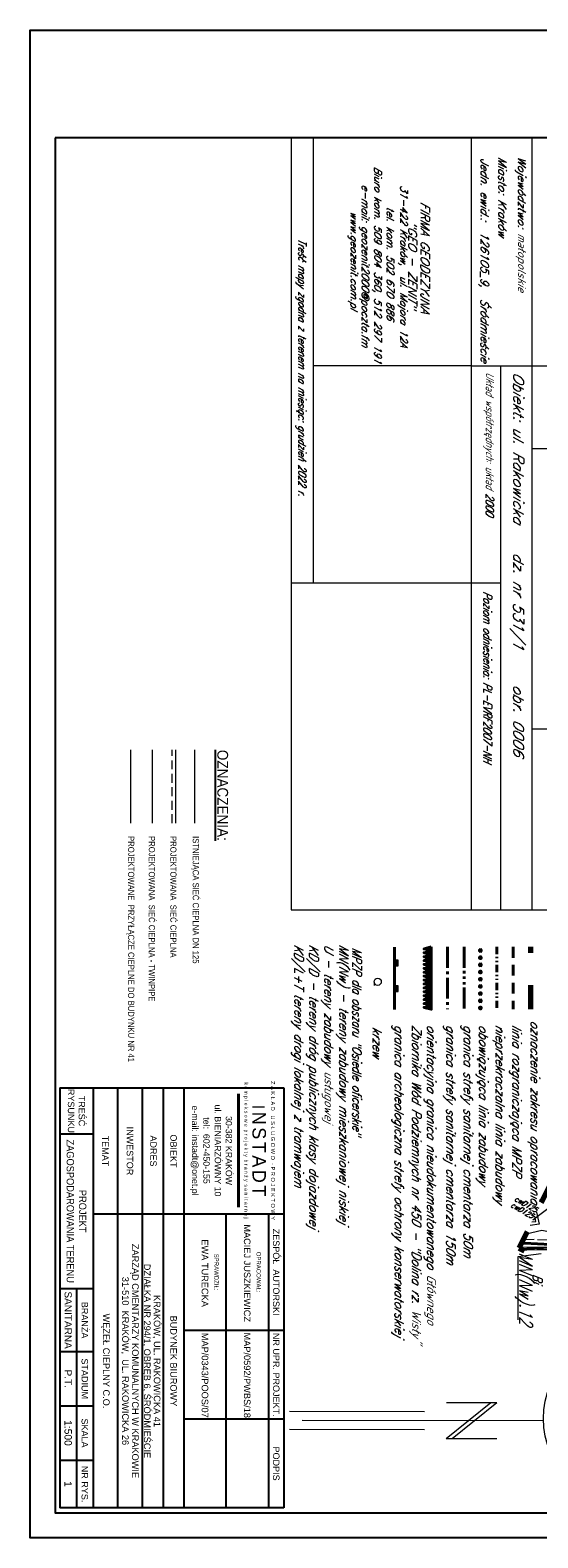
# Model space of a CAD drawing. Header units: millimetres. Extents: x -9598 to -9388, y -264557 to -264347.
# Tile 1 of 44: x -9598 to -9527, y -264557 to -264347. Entities that reach past the tile are written whole.
import ezdxf
from ezdxf.enums import TextEntityAlignment as Align

# ---------------------------------------------------------------- set-up
doc = ezdxf.new("R2010")
doc.units = ezdxf.units.MM
for name, pattern in [('DASHED2', [0.375, 0.25, -0.125]), ('Rakowicka 531_1 wstępna wersja$0$DGN Style 5', [7.845798, 3.362485, -4.483313]), ('Rakowicka 531_1 wstępna wersja$0$KTJZ01-500', [2, 1.5, -0.5]), ('Rakowicka 531_1 wstępna wersja$0$KTPL01-500', [2, 1.5, -0.5])]:
    doc.linetypes.add(name, pattern=pattern)
doc.layers.get('0').update_dxf_attribs({"color": 20, "lineweight": 35})
for name, color, linetype, lineweight in [('-- CO_p', 51, 'DASHED2', 9), ('-- CO_z', 51, 'Continuous', 9), ('Rakowicka 531_1 wstępna wersja$0$EGBA01', 250, 'Continuous', 0), ('Rakowicka 531_1 wstępna wersja$0$EGBD03', 250, 'Continuous', 0), ('Rakowicka 531_1 wstępna wersja$0$EGBU01', 250, 'Continuous', 0), ('Rakowicka 531_1 wstępna wersja$0$EPGPO_216', 7, 'Continuous', 0), ('Rakowicka 531_1 wstępna wersja$0$EPUPZ_251', 7, 'Continuous', 0), ('Rakowicka 531_1 wstępna wersja$0$GSSIMO', 250, 'Continuous', 13), ('Rakowicka 531_1 wstępna wersja$0$KTJZ01', 250, 'Continuous', 0), ('Rakowicka 531_1 wstępna wersja$0$KTOK05_01', 250, 'Continuous', 0), ('Rakowicka 531_1 wstępna wersja$0$KTPL01', 250, 'Continuous', 0), ('Rakowicka 531_1 wstępna wersja$0$OBOO03_02', 250, 'Continuous', 0), ('Rakowicka 531_1 wstępna wersja$0$OBOP03', 250, 'Continuous', 0), ('Rakowicka 531_1 wstępna wersja$0$Opisy', 8, 'Continuous', 0), ('Rakowicka 531_1 wstępna wersja$0$PRGG04', 250, 'Continuous', 0), ('Rakowicka 531_1 wstępna wersja$0$PRGW02', 250, 'Continuous', 0), ('Rakowicka 531_1 wstępna wersja$0$SUPC_01', 250, 'Continuous', 0), ('Rakowicka 531_1 wstępna wersja$0$SUPK_01', 250, 'Continuous', 0), ('Rakowicka 531_1 wstępna wersja$0$SUPT_01', 250, 'Continuous', 0), ('Rakowicka 531_1 wstępna wersja$0$Warstwa 2', 250, 'Continuous', 0)]:
    doc.layers.add(name, color=color, linetype=linetype, lineweight=lineweight)
doc.layers.add('-- RAMKA', color=11, linetype='Continuous')
doc.layers.add('TABELKA_T$0$-- RAMKA', color=11, linetype='Continuous')
doc.layers.add('GULCPI', color=7, linetype='Continuous', lineweight=18, true_color=0xd200d2)
doc.layers.add('Rakowicka 531_1 wstępna wersja$0$GEPPGD', color=7, linetype='Continuous', lineweight=13, true_color=0x008000)
doc.styles.add('A', font='arial.ttf', dxfattribs={"width": 0.9})
doc.styles.add('INSTADT', font='arial.ttf', dxfattribs={"width": 0.9})
doc.styles.add('Rakowicka 531_1 wstępna wersja$0$ITALIC_1250', font='ITALIC_1250.shx', dxfattribs={"oblique": 15})
doc.styles.add('Rakowicka 531_1 wstępna wersja$0$Style-ITALIC_1250 I 0.20944', font='ITALIC_1250.shx', dxfattribs={"oblique": 12})
doc.styles.add('Rakowicka 531_1 wstępna wersja$0$Style-ITALIC_1250 I 0.26180', font='ITALIC_1250.shx', dxfattribs={"oblique": 14.999978})
doc.styles.add('Rakowicka 531_1 wstępna wersja$0$Style-ITALIC_1250_1', font='ITALIC_1250.shx')
doc.styles.add('Rakowicka 531_1 wstępna wersja$0$Style-ITALIC_1250_2', font='ITALIC_1250.shx')
doc.styles.add('TABELKA_T$0$ARIAL', font='arial.ttf')
doc.styles.add('TABELKA_T$0$ARIAL_INSTADT', font='arial.ttf')
doc.styles.add('TABELKA_T$0$ARIAL_MAC', font='arial.ttf', dxfattribs={"width": 0.8})
doc.styles.add('TABELKA_T$0$INSTADT_SANIT', font='CEBERTR.TTF')

# ---------------------------------------------------------------- blocks, each defined once
blk = doc.blocks.new('TABELKA_T')
at = {"layer": 'TABELKA_T$0$-- RAMKA', "ltscale": 0.1}
for p, q in [((-1183.3, 13.3), (-1183.3, 637.7)), ((-1183.3, 637.7), (-13.3, 637.7)), ((-832.3, 105.9), (-832.3, 637.7)), ((-508.3, 359.2), (-508.3, 637.7)), ((-260.8, 637.7), (-260.8, 359.2)), ((-13.3, 637.7), (-13.3, 13.3)), ((-832.3, 594.5), (-13.3, 594.5)), ((-850.9, 512.9), (-1167.1, 512.9)), ((-850.9, 510.4), (-1167.1, 510.4)), ((-13.3, 476.8), (-832.3, 476.8)), ((-1183.3, 359.2), (-13.3, 359.2)), ((-1183.3, 301), (-13.3, 301)), ((-1183.3, 242.7), (-13.3, 242.7)), ((-1183.3, 174.3), (-13.3, 174.3)), ((-1183.3, 105.9), (-13.3, 105.9)), ((-1055.4, 13.3), (-1055.4, 105.9)), ((-624.3, 13.3), (-624.3, 105.9)), ((-448.9, 13.3), (-448.9, 105.9)), ((-297.7, 13.3), (-297.7, 105.9)), ((-146.5, 13.3), (-146.5, 105.9)), ((-624.3, 59.6), (-13.3, 59.6)), ((-1183.3, 13.3), (-13.3, 13.3))]:
    blk.add_line(p, q, dxfattribs=at)
at = {"layer": 'TABELKA_T$0$-- RAMKA', "ltscale": 0.1, "style": 'TABELKA_T$0$ARIAL_INSTADT'}
for s, p in [('ul. BIENIARZÓWNY 10', (-1009, 444.9)), ('30-382 KRAKÓW', (-1009, 475.5)), ('tel:  602-450-155', (-1009, 413.2)), ('e-mail: instadt@onet.pl', (-1009, 381.4))]:
    blk.add_text(s, height=17.55, dxfattribs=at).set_placement(p, align=Align.CENTER)
at = {"layer": 'TABELKA_T$0$-- RAMKA', "ltscale": 0.1, "attachment_point": 5}
for s, insert, char_height, style in [('{\\fArial|b0|i0|c238|p34;Z A K Ł A D   U S Ł U G O W O  - P R O J E K T O W Y\\P\\P\\P\\P\\H0.8889x;k o m p l e k s o w e  p r o j e k t y  b r a n ż y  s a n i t a r n e j}', (-1009, 568.5), 11.25, 'TABELKA_T$0$ARIAL_MAC'), ('{\\W1;ZESPÓŁ  AUTORSKI}', (-670.3, 616.1), 18, 'TABELKA_T$0$ARIAL'), ('{\\fArial|b0|i0|c238|p34;\\W1;NR UPR. PROJEKT.}', (-384.5, 616.1), 18, 'TABELKA_T$0$ARIAL'), ('{\\fArial|b0|i0|c238|p34;\\W1;PODPIS}', (-137, 616.1), 18, 'TABELKA_T$0$ARIAL'), ('I{\\H0.5556x; \\H2x;N\\H0.5x; \\H2x;S\\H0.5x; \\H2x;T\\H0.5x; \\H2x;A\\H0.5x; \\H2x;D\\H0.5x; \\H2x;T}', (-1009, 568.5), 33.75, 'TABELKA_T$0$INSTADT_SANIT'), ('{\\fArial|b0|i0|c238|p32;OPRACOWAŁ:}', (-670.3, 567.2), 12, 'TABELKA_T$0$ARIAL'), ('MAP/0592/PWBS/18', (-383, 535.1), 18.36, 'TABELKA_T$0$ARIAL_INSTADT'), ('{\\fArial|b0|i0|c238|p32;MACIEJ JUSZKIEWICZ}', (-667.4, 535.1), 18.36, 'TABELKA_T$0$ARIAL'), ('{\\fArial|b0|i0|c238|p32;EWA TURECKA}', (-667.4, 417.4), 18.36, 'TABELKA_T$0$ARIAL'), ('{\\fArial|b0|i0|c238|p32;SPRAWDZIŁ:}', (-670.3, 449.6), 12, 'TABELKA_T$0$ARIAL'), ('MAP/0343/POOS/07', (-383, 417.5), 18.36, 'TABELKA_T$0$ARIAL_INSTADT'), ('{\\W1;OBIEKT}', (-1007.8, 330.1), 18, 'TABELKA_T$0$ARIAL'), ('{\\fArial|b0|i0|c238|p34;\\W1;ADRES}', (-1007.8, 273.9), 18, 'TABELKA_T$0$ARIAL'), ('{\\fArial|b0|i0|c238|p34;\\W1;INWESTOR}', (-1007.8, 208.5), 18, 'TABELKA_T$0$ARIAL'), ('{\\fArial|b0|i0|c238|p34;\\W1;TEMAT}', (-1007.8, 140.1), 18, 'TABELKA_T$0$ARIAL'), ('{\\fArial|b0|i0|c238|p34;\\W1;TREŚĆ\\PRYSUNKU}', (-1119.3, 59.6), 18, 'TABELKA_T$0$ARIAL'), ('{\\fArial|b0|i0|c238|p34;\\W1;BRANŻA}', (-536.6, 82.7), 18, 'TABELKA_T$0$ARIAL'), ('{\\fArial|b0|i0|c238|p34;\\W1;STADIUM}', (-373.3, 82.7), 18, 'TABELKA_T$0$ARIAL'), ('{\\fArial|b0|i0|c238|p34;\\W1;SKALA}', (-222.1, 82.7), 18, 'TABELKA_T$0$ARIAL'), ('{\\fArial|b0|i0|c238|p34;\\W1;NR RYS.}', (-79.9, 82.7), 18, 'TABELKA_T$0$ARIAL'), ('{\\W1;SANITARNA}', (-536.6, 36.4), 20, 'TABELKA_T$0$ARIAL'), ('P.T.', (-373.3, 36.4), 20, 'TABELKA_T$0$ARIAL')]:
    blk.add_mtext(s, dxfattribs=dict(at, insert=insert, char_height=char_height, style=style))
at = {"layer": 'TABELKA_T$0$-- RAMKA', "ltscale": 0.1, "attachment_point": 5, "style": 'TABELKA_T$0$ARIAL_INSTADT'}
for s, insert, char_height, line_spacing_factor in [('{\\H0.864x;BUDYNEK BIUROWY}', (-422.8, 330.1), 21.171, 0.95), ('KRAKÓW, UL. RAKOWICKA 41\\PDZIAŁKA NR 294/1, OBRĘB 6, ŚRÓDMIEŚCIE{\\H1.5048x; }', (-422.8, 267.8), 18.36, 0.9), ('ZARZĄD CMENTARZY KOMUNALNYCH W KRAKOWIE\\P31-510  KRAKÓW,  UL. RAKOWICKA 26', (-422.8, 208.2), 18.36, 0.9), ('{\\H0.864x;WĘZEŁ CIEPLNY C.O.}', (-422.8, 140.1), 21.171, 0.95)]:
    blk.add_mtext(s, dxfattribs=dict(at, insert=insert, char_height=char_height, line_spacing_factor=line_spacing_factor))
blk = doc.blocks.new('Rakowicka 531_1 wstępna wersja$0$GSSIMO1')
at = {"color": 0, "flags": 128}
for points in [[(-8.125, -2.5), (1.875, 2.5)], [(-1.875, -2.5), (8.125, 2.5)]]:
    blk.add_lwpolyline(points, dxfattribs=at)
blk = doc.blocks.new('*U172')
at = {"layer": 'Rakowicka 531_1 wstępna wersja$0$Warstwa 2', "color": 250, "linetype": 'Continuous', "lineweight": 13}
blk.add_line((0, -0.5), (0.5, -0.5), dxfattribs=at)
blk.add_circle((0, 0), 0.5, dxfattribs=at)
blk = doc.blocks.new('*U173')
at = {"layer": 'Rakowicka 531_1 wstępna wersja$0$Opisy', "color": 250, "linetype": 'Continuous', "lineweight": 13}
for p, q in [((1, 843.4), (63.6, 492.8)), ((2, 337.2), (1, 843.4)), ((63.6, 492.8), (-55.4, 492.8)), ((45.8, 478.1), (-37.5, 478.1)), ((5.9, -144), (5.5, -807.9)), ((-43.7, -272.5), (-43.8, -411.3)), ((-43.7, -272.5), (55.3, -395.7)), ((-43.7, -289), (55.3, -411.4)), ((55.4, -272.6), (55.3, -411.4)), ((-19.1, -471.7), (-19.3, -843.4)), ((30.5, -471.7), (30.3, -843.4))]:
    blk.add_line(p, q, dxfattribs=at)
blk.add_circle((0, 96.6), 240.6, dxfattribs=at)
blk = doc.blocks.new('Rakowicka 531_1 wstępna wersja')
at = {"layer": 'Rakowicka 531_1 wstępna wersja$0$EGBA01', "linetype": 'Continuous', "lineweight": 40}
h = blk.add_hatch(color=8, dxfattribs=at)
edge = h.paths.add_edge_path()
edge.add_arc((7425367.96, 5549001.25), 0.125, 0, 360)
h = blk.add_hatch(color=8, dxfattribs=at)
edge = h.paths.add_edge_path()
edge.add_arc((7425368.96, 5549001.25), 0.125, 0, 360)
h = blk.add_hatch(color=8, dxfattribs=at)
edge = h.paths.add_edge_path()
edge.add_arc((7425369.96, 5549001.25), 0.125, 0, 360)
h = blk.add_hatch(color=8, dxfattribs=at)
edge = h.paths.add_edge_path()
edge.add_arc((7425370.96, 5549001.25), 0.125, 0, 360)
h = blk.add_hatch(color=8, dxfattribs=at)
edge = h.paths.add_edge_path()
edge.add_arc((7425371.96, 5549001.25), 0.125, 0, 360)
h = blk.add_hatch(color=8, dxfattribs=at)
edge = h.paths.add_edge_path()
edge.add_arc((7425372.96, 5549001.25), 0.125, 0, 360)
h = blk.add_hatch(color=8, dxfattribs=at)
edge = h.paths.add_edge_path()
edge.add_arc((7425373.96, 5549001.25), 0.125, 0, 360)
h = blk.add_hatch(color=8, dxfattribs=at)
edge = h.paths.add_edge_path()
edge.add_arc((7425374.96, 5549001.25), 0.125, 0, 360)
h = blk.add_hatch(color=8, dxfattribs=at)
edge = h.paths.add_edge_path()
edge.add_arc((7425375.96, 5549001.25), 0.125, 0, 360)
at = {"layer": 'Rakowicka 531_1 wstępna wersja$0$EGBA01', "color": 8, "linetype": 'Continuous', "lineweight": 40}
for centre in [(7425367.96, 5549001.25), (7425368.96, 5549001.25), (7425369.96, 5549001.25), (7425370.96, 5549001.25), (7425371.96, 5549001.25), (7425372.96, 5549001.25), (7425373.96, 5549001.25), (7425374.96, 5549001.25), (7425375.96, 5549001.25)]:
    blk.add_circle(centre, 0.125, dxfattribs=at)
at = {"layer": 'Rakowicka 531_1 wstępna wersja$0$EGBD03', "color": 96, "linetype": 'Continuous', "lineweight": 13, "flags": 128}
for points in [[(7425398.14, 5549012.18), (7425402.04, 5549020.24), (7425408.86, 5549016.72), (7425409.61, 5549006.99)], [(7425409.61, 5549006.99), (7425408.86, 5549016.72), (7425413.5, 5549014.56)]]:
    blk.add_lwpolyline(points, dxfattribs=at)
at = {"layer": 'Rakowicka 531_1 wstępna wersja$0$EPGPO_216', "color": 8, "linetype": 'Continuous', "lineweight": 40}
for p, q in [((7425409.61, 5549006.99), (7425409.49, 5549008.48)), ((7425367.46, 5549005.83), (7425368.96, 5549005.83)), ((7425369.96, 5549005.83), (7425371.46, 5549005.83)), ((7425372.46, 5549005.83), (7425373.96, 5549005.83)), ((7425374.96, 5549005.83), (7425376.15, 5549005.83))]:
    blk.add_line(p, q, dxfattribs=at)
at = {"layer": 'Rakowicka 531_1 wstępna wersja$0$EPGPO_216', "color": 8, "linetype": 'Continuous', "lineweight": 13, "flags": 128}
blk.add_lwpolyline([(7425419.39, 5549006.51), (7425410.58, 5549006.51), (7425410.14, 5549009.7)], dxfattribs=at)
at = {"layer": 'Rakowicka 531_1 wstępna wersja$0$EPUPZ_251', "color": 8, "linetype": 'Continuous', "lineweight": 40}
for p, q in [((7425367.46, 5549003.54), (7425368.46, 5549003.54)), ((7425368.86, 5549003.54), (7425369.03, 5549003.54)), ((7425369.38, 5549003.54), (7425369.56, 5549003.54)), ((7425369.96, 5549003.54), (7425370.96, 5549003.54)), ((7425371.36, 5549003.54), (7425371.53, 5549003.54)), ((7425371.88, 5549003.54), (7425372.06, 5549003.54)), ((7425372.46, 5549003.54), (7425373.46, 5549003.54)), ((7425373.86, 5549003.54), (7425374.03, 5549003.54)), ((7425374.38, 5549003.54), (7425374.56, 5549003.54)), ((7425374.96, 5549003.54), (7425375.96, 5549003.54))]:
    blk.add_line(p, q, dxfattribs=at)
at = {"layer": 'Rakowicka 531_1 wstępna wersja$0$GEPPGD', "color": 250, "linetype": 'Rakowicka 531_1 wstępna wersja$0$DGN Style 5', "lineweight": 70, "flags": 128}
blk.add_lwpolyline([(7425284.96, 5549147.04), (7425252.6, 5549083.92), (7425409.42, 5549006.62), (7425423.14, 5549033.31), (7425330.22, 5549078.94), (7425348.52, 5549115.33), (7425284.96, 5549147.04)], close=True, dxfattribs=at)
at = {"layer": 'Rakowicka 531_1 wstępna wersja$0$GSSIMO', "color": 250, "linetype": 'Continuous', "lineweight": 13, "flags": 128}
blk.add_lwpolyline([(7425409.63, 5549007.04), (7425409.57, 5549016.61), (7425409.27, 5549016.61), (7425409.34, 5549006.66)], dxfattribs=at)
at = {"layer": 'Rakowicka 531_1 wstępna wersja$0$KTJZ01', "color": 250, "linetype": 'Rakowicka 531_1 wstępna wersja$0$KTJZ01-500', "lineweight": 13, "flags": 128}
blk.add_lwpolyline([(7425408.2, 5549007.22), (7425408.18, 5549008.8), (7425408.51, 5549015.61), (7425405.18, 5549017.48), (7425400.68, 5549019.75), (7425401.55, 5549020.59), (7425394.96, 5549023.88), (7425390.04, 5549026.39)], dxfattribs=at)
at = {"layer": 'Rakowicka 531_1 wstępna wersja$0$KTOK05_01', "color": 250, "linetype": 'Continuous', "lineweight": 40, "flags": 128}
blk.add_lwpolyline([(7425408.71, 5549006.97), (7425408.7, 5549007.41), (7425409.19, 5549016.46)], dxfattribs=at)
at = {"layer": 'Rakowicka 531_1 wstępna wersja$0$KTPL01', "color": 250, "linetype": 'Rakowicka 531_1 wstępna wersja$0$KTPL01-500', "lineweight": 13, "flags": 128}
blk.add_lwpolyline([(7425409.57, 5549016.61), (7425409.63, 5549007.04)], dxfattribs=at)
at = {"layer": 'Rakowicka 531_1 wstępna wersja$0$OBOO03_02', "color": 8, "linetype": 'Continuous', "lineweight": 40}
blk.add_line((7425367.49, 5548989.31), (7425376.18, 5548989.31), dxfattribs=at)
at = {"layer": 'Rakowicka 531_1 wstępna wersja$0$OBOO03_02', "color": 8, "linetype": 'Continuous', "lineweight": 0, "flags": 128}
for points in [[(7425369.29, 5548989.31), (7425370.09, 5548989.31), (7425370.09, 5548989.81), (7425369.29, 5548989.81), (7425369.29, 5548989.31)], [(7425372.89, 5548989.31), (7425373.69, 5548989.31), (7425373.69, 5548989.81), (7425372.89, 5548989.81), (7425372.89, 5548989.31)]]:
    blk.add_lwpolyline(points, close=True, dxfattribs=at)
at = {"layer": 'Rakowicka 531_1 wstępna wersja$0$OBOO03_02', "color": 8, "linetype": 'Continuous', "lineweight": 0}
for points in [[(7425369.29, 5548989.31), (7425370.09, 5548989.31), (7425369.29, 5548989.81), (7425370.09, 5548989.81)], [(7425372.89, 5548989.31), (7425373.69, 5548989.31), (7425372.89, 5548989.81), (7425373.69, 5548989.81)]]:
    blk.add_solid(points, dxfattribs=at)
at = {"layer": 'Rakowicka 531_1 wstępna wersja$0$OBOP03', "color": 8, "linetype": 'Continuous', "lineweight": 40, "flags": 128}
for points in [[(7425367.46, 5548994.4), (7425367.73, 5548993.4), (7425368, 5548994.4), (7425367.46, 5548994.4)], [(7425367.59, 5548994.4), (7425367.73, 5548993.9), (7425367.88, 5548994.4)], [(7425368, 5548994.4), (7425368.28, 5548993.4), (7425368.55, 5548994.4), (7425368, 5548994.4)], [(7425368.13, 5548994.4), (7425368.28, 5548993.9), (7425368.42, 5548994.4)], [(7425368.55, 5548994.4), (7425368.82, 5548993.4), (7425369.09, 5548994.4), (7425368.55, 5548994.4)], [(7425368.67, 5548994.4), (7425368.82, 5548993.9), (7425368.96, 5548994.4)], [(7425369.09, 5548994.4), (7425369.36, 5548993.4), (7425369.63, 5548994.4), (7425369.09, 5548994.4)], [(7425369.22, 5548994.4), (7425369.36, 5548993.9), (7425369.51, 5548994.4)], [(7425369.63, 5548994.4), (7425369.9, 5548993.4), (7425370.18, 5548994.4), (7425369.63, 5548994.4)], [(7425369.76, 5548994.4), (7425369.9, 5548993.9), (7425370.05, 5548994.4)], [(7425370.18, 5548994.4), (7425370.45, 5548993.4), (7425370.72, 5548994.4), (7425370.18, 5548994.4)], [(7425370.3, 5548994.4), (7425370.45, 5548993.9), (7425370.59, 5548994.4)], [(7425370.72, 5548994.4), (7425370.99, 5548993.4), (7425371.26, 5548994.4), (7425370.72, 5548994.4)], [(7425370.85, 5548994.4), (7425370.99, 5548993.9), (7425371.14, 5548994.4)], [(7425371.26, 5548994.4), (7425371.53, 5548993.4), (7425371.81, 5548994.4), (7425371.26, 5548994.4)], [(7425371.39, 5548994.4), (7425371.53, 5548993.9), (7425371.68, 5548994.4)], [(7425371.81, 5548994.4), (7425372.08, 5548993.4), (7425372.35, 5548994.4), (7425371.81, 5548994.4)], [(7425371.93, 5548994.4), (7425372.08, 5548993.9), (7425372.22, 5548994.4)], [(7425372.35, 5548994.4), (7425372.62, 5548993.4), (7425372.89, 5548994.4), (7425372.35, 5548994.4)], [(7425372.47, 5548994.4), (7425372.62, 5548993.9), (7425372.76, 5548994.4)], [(7425372.89, 5548994.4), (7425373.16, 5548993.4), (7425373.43, 5548994.4), (7425372.89, 5548994.4)], [(7425373.02, 5548994.4), (7425373.16, 5548993.9), (7425373.31, 5548994.4)], [(7425373.43, 5548994.4), (7425373.71, 5548993.4), (7425373.98, 5548994.4), (7425373.43, 5548994.4)], [(7425373.56, 5548994.4), (7425373.71, 5548993.9), (7425373.85, 5548994.4)], [(7425373.98, 5548994.4), (7425374.25, 5548993.4), (7425374.52, 5548994.4), (7425373.98, 5548994.4)], [(7425374.1, 5548994.4), (7425374.25, 5548993.9), (7425374.39, 5548994.4)], [(7425374.52, 5548994.4), (7425374.79, 5548993.4), (7425375.06, 5548994.4), (7425374.52, 5548994.4)], [(7425374.65, 5548994.4), (7425374.79, 5548993.9), (7425374.94, 5548994.4)], [(7425375.06, 5548994.4), (7425375.34, 5548993.4), (7425375.61, 5548994.4), (7425375.06, 5548994.4)], [(7425375.19, 5548994.4), (7425375.34, 5548993.9), (7425375.48, 5548994.4)], [(7425375.61, 5548994.4), (7425375.88, 5548993.4), (7425376.15, 5548994.4), (7425375.61, 5548994.4)], [(7425375.73, 5548994.4), (7425375.88, 5548993.9), (7425376.02, 5548994.4)]]:
    blk.add_lwpolyline(points, dxfattribs=at)
at = {"layer": 'Rakowicka 531_1 wstępna wersja$0$PRGG04', "color": 8, "linetype": 'Continuous', "lineweight": 40}
for p, q in [((7425367.46, 5548998.97), (7425370.36, 5548998.97)), ((7425370.79, 5548998.97), (7425371.14, 5548998.97)), ((7425371.57, 5548998.97), (7425371.92, 5548998.97)), ((7425372.35, 5548998.97), (7425372.7, 5548998.97)), ((7425373.13, 5548998.97), (7425376.03, 5548998.97))]:
    blk.add_line(p, q, dxfattribs=at)
at = {"layer": 'Rakowicka 531_1 wstępna wersja$0$PRGW02', "color": 8, "linetype": 'Continuous', "lineweight": 40}
for p, q in [((7425367.46, 5548996.68), (7425370.36, 5548996.68)), ((7425370.88, 5548996.68), (7425371.23, 5548996.68)), ((7425371.75, 5548996.68), (7425374.65, 5548996.68)), ((7425375.17, 5548996.68), (7425375.52, 5548996.68)), ((7425376.04, 5548996.68), (7425376.15, 5548996.68))]:
    blk.add_line(p, q, dxfattribs=at)
at = {"layer": 'Rakowicka 531_1 wstępna wersja$0$SUPC_01', "color": 212, "linetype": 'Continuous', "lineweight": 13, "flags": 128}
for points in [[(7425404.42, 5549009.09), (7425406.09, 5549009.45), (7425406.24, 5549008.19)], [(7425405.77, 5549008.42), (7425405.7, 5549008.99), (7425404.94, 5549008.83)]]:
    blk.add_lwpolyline(points, dxfattribs=at)
at = {"layer": 'Rakowicka 531_1 wstępna wersja$0$SUPK_01', "color": 36, "linetype": 'Continuous', "lineweight": 13, "flags": 128}
blk.add_lwpolyline([(7425403.04, 5549011.8), (7425405.51, 5549008.55)], dxfattribs=at)
at = {"layer": 'Rakowicka 531_1 wstępna wersja$0$SUPT_01', "color": 30, "linetype": 'Continuous', "lineweight": 13, "flags": 128}
blk.add_lwpolyline([(7425407.42, 5549007.61), (7425406.89, 5549009.83), (7425407.44, 5549012.37)], dxfattribs=at)
at = {"layer": 'Rakowicka 531_1 wstępna wersja$0$Warstwa 2', "color": 250, "linetype": 'Continuous', "lineweight": 0, "ltscale": 0.001}
for p, q in [((7425254.76, 5549020.04), (7425254.76, 5548974.92)), ((7425362.28, 5548974.92), (7425362.28, 5549020.04)), ((7425286.5, 5548999.96), (7425286.5, 5549012.09)), ((7425298.1, 5549012.09), (7425298.1, 5549008.41)), ((7425298.1, 5549012.09), (7425298.1, 5549008.41)), ((7425337.12, 5549012.09), (7425337.12, 5549008.41)), ((7425254.76, 5549008.41), (7425362.28, 5549008.41)), ((7425286.57, 5549004.04), (7425362.28, 5549004.04)), ((7425316.79, 5549004.04), (7425316.79, 5548974.92)), ((7425254.76, 5548999.96), (7425290.03, 5548999.96)), ((7425286.5, 5548999.96), (7425286.5, 5548977.96)), ((7425286.5, 5548999.96), (7425362.28, 5548999.96)), ((7425254.76, 5548977.96), (7425316.79, 5548977.96)), ((7425254.76, 5548974.92), (7425362.28, 5548974.92))]:
    blk.add_line(p, q, dxfattribs=at)
at = {"layer": 'Rakowicka 531_1 wstępna wersja$0$Warstwa 2', "color": 250, "linetype": 'Rakowicka 531_1 wstępna wersja$0$DGN Style 5', "lineweight": 70}
blk.add_line((7425376.15, 5549008.28), (7425367.46, 5549008.28), dxfattribs=at)
at = {"layer": 'Rakowicka 531_1 wstępna wersja$0$GSSIMO', "color": 250, "linetype": 'Continuous', "lineweight": 13, "xscale": 0.1, "yscale": 0.0600083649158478, "zscale": 0.07746506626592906, "rotation": 270.3871276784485}
blk.add_blockref('Rakowicka 531_1 wstępna wersja$0$GSSIMO1', (7425409.48, 5549008.08), dxfattribs=at)
at = {"layer": 'Rakowicka 531_1 wstępna wersja$0$Opisy', "color": 250, "linetype": 'Continuous', "lineweight": 13, "xscale": 0.0506113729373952, "yscale": 0.0506113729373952, "zscale": 0.0506113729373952}
blk.add_blockref('*U173', (7425433.16, 5549017.33), dxfattribs=at)
at = {"layer": 'Rakowicka 531_1 wstępna wersja$0$Warstwa 2', "color": 250, "linetype": 'Continuous', "lineweight": 13}
blk.add_blockref('*U172', (7425372.31, 5548986.95), dxfattribs=at)
at = {"layer": 'Rakowicka 531_1 wstępna wersja$0$EGBU01', "color": 96, "linetype": 'Continuous', "lineweight": 30, "insert": (7425413.03, 5549008.6), "char_height": 1.25, "attachment_point": 7, "rotation": 359.9998, "line_spacing_factor": 0.6, "style": 'Rakowicka 531_1 wstępna wersja$0$Style-ITALIC_1250 I 0.20944'}
blk.add_mtext('\\H1x;\\W0.8;Bi', dxfattribs=at)
at = {"layer": 'Rakowicka 531_1 wstępna wersja$0$EPGPO_216', "color": 8, "linetype": 'Continuous', "lineweight": 30, "style": 'Rakowicka 531_1 wstępna wersja$0$Style-ITALIC_1250 I 0.20944', "oblique": 12, "width": 0.777778}
blk.add_text('MN(Nw).12', height=1.8, dxfattribs=at).set_placement((7425415.04, 5549007.61), align=Align.MIDDLE_CENTER)
at = {"layer": 'Rakowicka 531_1 wstępna wersja$0$SUPC_01', "color": 212, "linetype": 'Continuous', "lineweight": 13, "style": 'Rakowicka 531_1 wstępna wersja$0$Style-ITALIC_1250 I 0.20944', "oblique": 12, "width": 0.8}
for p in [(7425403.29, 5549007.58), (7425404.14, 5549007.06)]:
    blk.add_text('cwD125', height=0.75, rotation=60.2515, dxfattribs=at).set_placement(p, align=Align.MIDDLE_CENTER)
at = {"layer": 'Rakowicka 531_1 wstępna wersja$0$Warstwa 2', "color": 250, "linetype": 'Continuous', "lineweight": 30, "style": 'Rakowicka 531_1 wstępna wersja$0$Style-ITALIC_1250 I 0.26180', "oblique": 15, "width": 0.92}
blk.add_text('krzew', height=1.25, dxfattribs=at).set_placement((7425378.59, 5548986.28))
at = {"layer": 'Rakowicka 531_1 wstępna wersja$0$Warstwa 2', "color": 250, "linetype": 'Continuous', "lineweight": 30}
for s, insert, char_height, attachment_point, line_spacing_factor, style in [('\\FITALIC_1250;\\Q15;\\H1x;\\W0.92;oznaczenie zakresu opracowania', (7425377.71, 5549007.87), 1.25, 7, 0.72, 'Rakowicka 531_1 wstępna wersja$0$Style-ITALIC_1250_1'), ('\\FITALIC_1250;Województwo: małopolskie', (7425257.34, 5549007.6), 1.1, 1, 0.6, 'Rakowicka 531_1 wstępna wersja$0$ITALIC_1250'), ('\\FITALIC_1250;\\Q15;Obiekt: ul. Rakowicka    dz. nr 531/1     obr. 0006', (7425287.37, 5549005.36), 1.4702, 7, 0.72, 'Rakowicka 531_1 wstępna wersja$0$ITALIC_1250'), ('\\FITALIC_1250;\\Q15;\\H1x;\\W0.92;linia rozgraniczająca MPZP', (7425378.31, 5549005.32), 1.25, 7, 0.72, 'Rakowicka 531_1 wstępna wersja$0$Style-ITALIC_1250_1'), ('\\FITALIC_1250;Miasto: Kraków', (7425257.42, 5549004.89), 1.1, 1, 0.6, 'Rakowicka 531_1 wstępna wersja$0$ITALIC_1250'), ('\\FITALIC_1250;\\Q15;\\H1x;\\W0.92;nieprzekraczalna linia zabudowy', (7425378.31, 5549002.97), 1.25, 7, 0.72, 'Rakowicka 531_1 wstępna wersja$0$Style-ITALIC_1250_1'), ('\\FITALIC_1250;\\Q15;Jedn. ewid.:  126105_9,  Śródmieście', (7425257.57, 5549002.42), 1.1, 1, 0.72, 'Rakowicka 531_1 wstępna wersja$0$ITALIC_1250'), ('\\FITALIC_1250;\\Q15;\\H1x;\\W0.8;Układ współrzędnych: układ 2000', (7425287.37, 5549001.67), 1.125, 7, 0.72, 'Rakowicka 531_1 wstępna wersja$0$ITALIC_1250'), ('\\FITALIC_1250;\\Q15;\\H1x;\\W0.8;Poziom odniesienia: PL-EVRF2007-NH', (7425317.92, 5549001.7), 1.125, 7, 0.72, 'Rakowicka 531_1 wstępna wersja$0$ITALIC_1250'), ('\\FITALIC_1250;\\Q15;\\H1x;\\W0.92;obowiązująca linia zabudowy', (7425378.31, 5549000.68), 1.25, 7, 0.72, 'Rakowicka 531_1 wstępna wersja$0$Style-ITALIC_1250_1'), ('\\FITALIC_1250;\\Q15;\\H1x;\\W0.92;granica strefy sanitarnej cmentarza 50m', (7425378.31, 5548998.55), 1.25, 7, 0.72, 'Rakowicka 531_1 wstępna wersja$0$Style-ITALIC_1250_1'), ('\\FITALIC_1250;\\Q15;\\H1x;\\W0.92;granica strefy sanitarnej cmentarza 150m', (7425378.31, 5548996.1), 1.25, 7, 0.72, 'Rakowicka 531_1 wstępna wersja$0$Style-ITALIC_1250_1'), ('\\FITALIC_1250;FIRMA GEODEZYJNA', (7425263.65, 5548992.97), 1.2, 7, 0.6, 'Rakowicka 531_1 wstępna wersja$0$ITALIC_1250'), ('\\FITALIC_1250;"GEO - ZENIT"', (7425266.29, 5548991.22), 1.2, 7, 0.6, 'Rakowicka 531_1 wstępna wersja$0$ITALIC_1250'), ('\\FITALIC_1250;\\Q15;\\H1x;\\W0.92;granica archeologiczna strefy ochrony konserwatorskiej', (7425378.31, 5548988.94), 1.25, 7, 0.72, 'Rakowicka 531_1 wstępna wersja$0$Style-ITALIC_1250_1'), ('\\FITALIC_1250;\\Q12;\\H1x;\\W0.8;MPZP dla obszaru "Osiedle oficerskie"', (7425367.57, 5548983.46), 1.25, 7, 0.72, 'Rakowicka 531_1 wstępna wersja$0$Style-ITALIC_1250_1'), ('\\FITALIC_1250;\\Q15;\\H1x;\\W0.8;Treść mapy zgodna z terenem na miesiąc: grudzień 2022 r.', (7425268.82, 5548975.54), 1.08, 7, 0.72, 'Rakowicka 531_1 wstępna wersja$0$ITALIC_1250')]:
    blk.add_mtext(s, dxfattribs=dict(at, insert=insert, char_height=char_height, attachment_point=attachment_point, line_spacing_factor=line_spacing_factor, style=style))
at = {"layer": 'Rakowicka 531_1 wstępna wersja$0$Warstwa 2', "color": 250, "linetype": 'Continuous', "lineweight": 30, "char_height": 1.25, "attachment_point": 7, "style": 'Rakowicka 531_1 wstępna wersja$0$Style-ITALIC_1250_1'}
for s, insert in [('\\FITALIC_1250;\\Q15;\\H1x;\\W0.92;orientacyjna granica nieudokumentowanego Głównego \\PZbiornika Wód Podziemnych nr 450 - "Dolina rz. Wisły"', (7425378.31, 5548991.33)), ('\\FITALIC_1250;\\Q15;\\H1x;\\W0.92;MN(Nw) - tereny zabudowy mieszkaniowej niskiej\\PU - tereny zabudowy usługowej\\PKD/D - tereny dróg publicznych klasy dojazdowej\\PKD/L+T tereny drogi lokalnej z tramwajem\\P', (7425367.11, 5548974.96))]:
    blk.add_mtext(s, dxfattribs=dict(at, insert=insert))
at = {"layer": 'Rakowicka 531_1 wstępna wersja$0$Warstwa 2', "color": 250, "linetype": 'Continuous', "lineweight": 13, "char_height": 1, "attachment_point": 1}
for s, insert, line_spacing_factor, style in [('\\FITALIC_1250;\\Q15;31-422 Kraków,  ul. Majora 12A ', (7425261.34, 5548991.12), 0.6, 'Rakowicka 531_1 wstępna wersja$0$Style-ITALIC_1250_2'), ('\\FITALIC_1250;\\Q15;Biuro kom. 509 804 360, 512 297 191', (7425258.77, 5548987.5), 0.72, 'Rakowicka 531_1 wstępna wersja$0$Style-ITALIC_1250_2'), ('\\FITALIC_1250;\\Q15;tel. kom. 502 670 886', (7425264.34, 5548989.23), 0.72, 'Rakowicka 531_1 wstępna wersja$0$ITALIC_1250'), ('\\FITALIC_1250;\\Q15;e-mail: geozenit2000@poczta.fm', (7425261.25, 5548985.76), 0.72, 'Rakowicka 531_1 wstępna wersja$0$ITALIC_1250'), ('\\FITALIC_1250;www.geozenit.com.pl', (7425264.98, 5548984.19), 0.6, 'Rakowicka 531_1 wstępna wersja$0$ITALIC_1250')]:
    blk.add_mtext(s, dxfattribs=dict(at, insert=insert, line_spacing_factor=line_spacing_factor, style=style))
blk = doc.blocks.new('*U114')
at = {"layer": '-- RAMKA', "color": 50}
blk.add_lwpolyline([(0, 4200), (4200, 4200), (4200, 0), (0, 0)], close=True, dxfattribs=at)
at = {"layer": '-- RAMKA', "color": 11}
blk.add_lwpolyline([(300, 69.4), (4130, 69.4), (4130, 4130), (300, 4130)], close=True, dxfattribs=at)

msp = doc.modelspace()

# ---------------------------------------------------------------- linework, layer by layer
at = {"layer": '-- CO_p', "ltscale": 5}
msp.add_lwpolyline([(-9577.95, -264457.39), (-9577.95, -264447.18)], dxfattribs=at)
at = {"layer": '-- CO_z'}
for points in [[(-9583.7, -264457.39), (-9583.7, -264447.18)], [(-9580.7, -264457.39), (-9580.7, -264447.18)], [(-9577.45, -264457.39), (-9577.45, -264447.18)]]:
    msp.add_lwpolyline(points, dxfattribs=at)
at = {"layer": 'GULCPI', "color": 6, "linetype": 'Continuous', "lineweight": 13, "ltscale": 0.1, "flags": 128}
msp.add_lwpolyline([(-9574.78, -264457.39), (-9574.78, -264447.18)], dxfattribs=at)

# ---------------------------------------------------------------- block references
at = {"layer": '-- RAMKA', "xscale": 0.05, "yscale": 0.05, "zscale": 0.05}
for name, p, rotation in [('*U114', (-9597.73, -264346.94), 270), ('TABELKA_T', (-9594.26, -264553.44), 269.9999999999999)]:
    msp.add_blockref(name, p, dxfattribs=dict(at, rotation=rotation))
at = {"layer": '-- RAMKA', "rotation": 270}
msp.add_blockref('Rakowicka 531_1 wstępna wersja', (-5558536.27, 7160892.83), dxfattribs=at)

# ---------------------------------------------------------------- texts
at = {"layer": '-- RAMKA', "insert": (-9570.92, -264447.18), "char_height": 1.5, "attachment_point": 4, "rotation": 270, "style": 'A'}
msp.add_mtext('\\A1;{\\LOZNACZENIA:}', dxfattribs=at)
at = {"layer": '-- RAMKA', "color": 7, "rotation": 270, "style": 'INSTADT'}
for s, insert, char_height, attachment_point in [('PROJEKTOWANE  PRZYŁĄCZE CIEPLNE DO BUDYNKU NR 41', (-9583.78, -264459.19), 0.85, 4), ('PROJEKTOWANA  SIEĆ CIEPLNA - TWINPIPE', (-9580.78, -264459.19), 0.85, 4), ('PROJEKTOWANA  SIEĆ CIEPLNA', (-9577.78, -264459.19), 0.85, 4), ('ISTNIEJĄCA SIEĆ CIEPLNA DN 125', (-9574.78, -264459.19), 0.85, 4), ('\\A1;PROJEKT\\PZAGOSPODAROWANIA TERENU', (-9591.28, -264511.44), 1.0252, 5), ('{\\W1;1:500}', (-9592.44, -264542.33), 1.0252, 5), ('{\\W1;1}', (-9592.44, -264549.44), 1.025, 5)]:
    msp.add_mtext(s, dxfattribs=dict(at, insert=insert, char_height=char_height, attachment_point=attachment_point))

doc.saveas('drawing.dxf')
